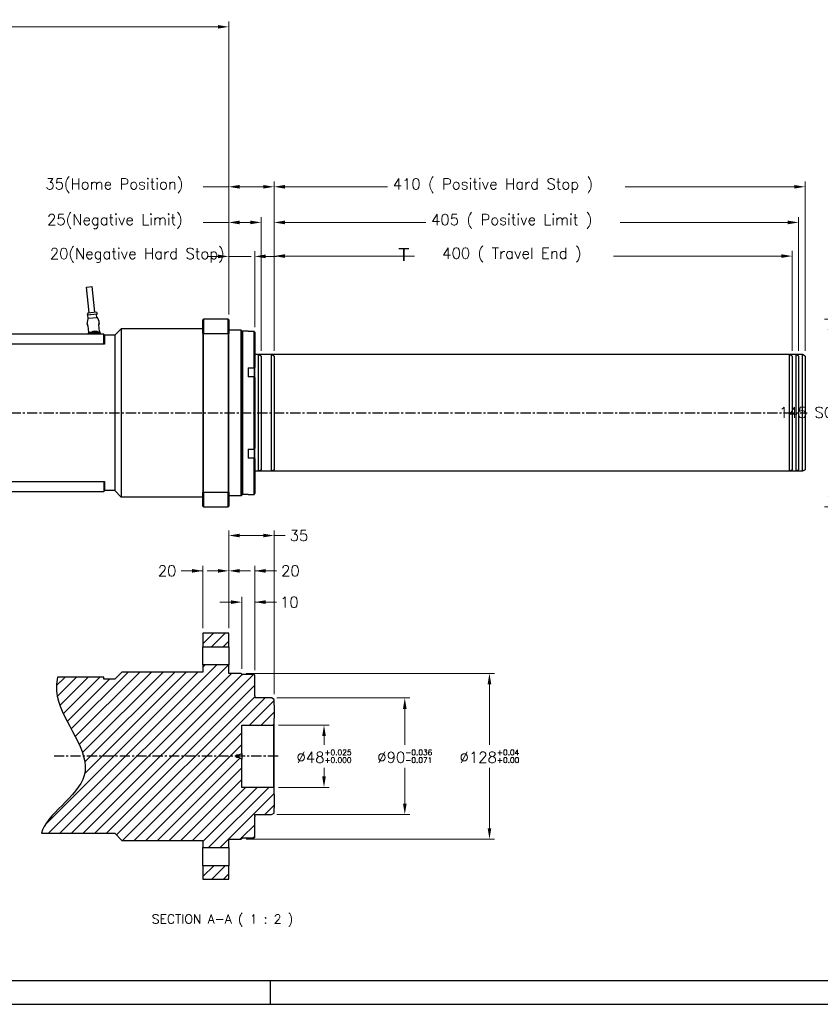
# Model space of a CAD drawing. Extents: x 0 to 1685, y -10 to 1188.
# Tile 2 of 19: x 648 to 1266, y 0 to 760. Entities that reach past the tile are written whole.
import ezdxf

# ---------------------------------------------------------------- set-up
doc = ezdxf.new("R2010")
doc.units = 0
doc.header["$LTSCALE"] = 25.4
doc.linetypes.add('CENTER', pattern=[2, 1.25, -0.25, 0.25, -0.25])
doc.layers.get('0').update_dxf_attribs({"linetype": 'CONTINUOUS'})
doc.layers.get('Defpoints').update_dxf_attribs({"linetype": 'CONTINUOUS'})
doc.layers.add('ATA-CENTER', color=133, linetype='CENTER')
doc.layers.add('ATA-HATCH', color=252, linetype='CONTINUOUS')
for name, color, linetype, lineweight in [('ATA-DIM', 252, 'CONTINUOUS', 25), ('ATA-SECTION', 3, 'CONTINUOUS', 35), ('ATA-TEXT', 7, 'CONTINUOUS', 25)]:
    doc.layers.add(name, color=color, linetype=linetype, lineweight=lineweight)
doc.styles.get("Standard").update_dxf_attribs({"font": 'simplex.shx'})
doc.styles.add('주 문자 (ISO)', font='arial.ttf')
doc.dimstyles.new('ata_A1', dxfattribs={"dimtxt": 4.2, "dimasz": 4.2, "dimexe": 2, "dimexo": 2, "dimgap": 2, "dimtad": 0, "dimtih": 1, "dimtoh": 1, "dimdec": 6, "dimdsep": 46, "dimtxsty": 'Standard', "dimcen": 0, "dimclrd": 252, "dimclre": 252, "dimclrt": 4, "dimadec": 6, "dimazin": 2, "dimtfac": 1, "dimtdec": 6, "dimtofl": 0, "dimtmove": 0, "dimatfit": 3, "dimfxl": 0, "dimtolj": 1, "dimtzin": 0, "dimlwd": 0, "dimlwe": 0, "dimarcsym": 0})

# ---------------------------------------------------------------- blocks, each defined once
blk = doc.blocks.new('*D15374')
at = {"layer": 'ATA-DIM', "color": 252, "lineweight": 0}
for p, q in [((789.09, 334.65), (772.29, 334.65)), ((780.69, 334.65), (772.29, 334.65)), ((789.09, 290.52), (789.09, 338.65)), ((809.09, 290.52), (809.09, 338.65)), ((817.49, 334.65), (825.89, 334.65))]:
    blk.add_line(p, q, dxfattribs=at)
at = {"layer": 'ATA-DIM', "color": 252}
for points in [[(780.69, 333.25), (780.69, 336.05), (789.09, 334.65)], [(817.49, 336.05), (817.49, 333.25), (809.09, 334.65)]]:
    blk.add_solid(points, dxfattribs=at)
at = {"layer": 'Defpoints', "color": 0}
for p in [(809.09, 334.65), (789.09, 286.52), (809.09, 286.52)]:
    blk.add_point(p, dxfattribs=at)
at = {"layer": 'ATA-DIM', "color": 4, "insert": (761.48, 334.65), "char_height": 8.4, "attachment_point": 5}
blk.add_mtext('20', dxfattribs=at)
blk = doc.blocks.new('*D15379')
at = {"layer": 'ATA-DIM', "color": 252, "lineweight": 0}
for p, q in [((800.69, 334.65), (792.29, 334.65)), ((809.09, 290.52), (809.09, 338.65)), ((829.09, 258.02), (829.09, 338.65)), ((829.09, 334.65), (845.89, 334.65)), ((837.49, 334.65), (845.89, 334.65))]:
    blk.add_line(p, q, dxfattribs=at)
at = {"layer": 'ATA-DIM', "color": 252}
for points in [[(800.69, 333.25), (800.69, 336.05), (809.09, 334.65)], [(837.49, 336.05), (837.49, 333.25), (829.09, 334.65)]]:
    blk.add_solid(points, dxfattribs=at)
at = {"layer": 'Defpoints', "color": 0}
for p in [(809.09, 334.65), (809.09, 286.52), (829.09, 254.02)]:
    blk.add_point(p, dxfattribs=at)
at = {"layer": 'ATA-DIM', "color": 4, "insert": (856.69, 334.65), "char_height": 8.4, "attachment_point": 5}
blk.add_mtext('20', dxfattribs=at)
blk = doc.blocks.new('*D15375')
at = {"layer": 'ATA-DIM', "color": 252, "lineweight": 0}
for p, q in [((819.09, 259.02), (819.09, 314.52)), ((829.09, 258.02), (829.09, 314.52)), ((810.69, 310.52), (802.29, 310.52)), ((829.09, 310.52), (845.89, 310.52)), ((837.49, 310.52), (845.89, 310.52))]:
    blk.add_line(p, q, dxfattribs=at)
at = {"layer": 'ATA-DIM', "color": 252}
for points in [[(810.69, 309.12), (810.69, 311.92), (819.09, 310.52)], [(837.49, 311.92), (837.49, 309.12), (829.09, 310.52)]]:
    blk.add_solid(points, dxfattribs=at)
at = {"layer": 'Defpoints', "color": 0}
for p in [(819.09, 310.52), (819.09, 255.02), (829.09, 254.02)]:
    blk.add_point(p, dxfattribs=at)
at = {"layer": 'ATA-DIM', "color": 4, "insert": (855.89, 310.52), "char_height": 8.4, "attachment_point": 5}
blk.add_mtext('10', dxfattribs=at)
blk = doc.blocks.new('*D15371')
at = {"layer": 'ATA-DIM', "color": 252, "lineweight": 0}
for p, q in [((809.09, 290.52), (809.09, 365.93)), ((844.09, 239.37), (844.09, 365.93)), ((835.69, 361.93), (817.49, 361.93)), ((844.09, 361.93), (852.49, 361.93))]:
    blk.add_line(p, q, dxfattribs=at)
at = {"layer": 'ATA-DIM', "color": 252}
for points in [[(817.49, 363.33), (817.49, 360.53), (809.09, 361.93)], [(835.69, 360.53), (835.69, 363.33), (844.09, 361.93)]]:
    blk.add_solid(points, dxfattribs=at)
at = {"layer": 'Defpoints', "color": 0}
for p in [(809.09, 361.93), (809.09, 286.52), (844.09, 235.37)]:
    blk.add_point(p, dxfattribs=at)
at = {"layer": 'ATA-DIM', "color": 4, "insert": (863.29, 361.93), "char_height": 8.4, "attachment_point": 5}
blk.add_mtext('35', dxfattribs=at)
blk = doc.blocks.new('*D15376')
at = {"layer": 'ATA-DIM', "color": 252, "lineweight": 0}
for p, q in [((844.09, 504.45), (844.09, 635.21)), ((852.49, 631.21), (931.61, 631.21)), ((1245.69, 631.21), (1115.09, 631.21)), ((1254.09, 504.45), (1254.09, 635.21))]:
    blk.add_line(p, q, dxfattribs=at)
at = {"layer": 'ATA-DIM', "color": 252}
for points in [[(852.49, 632.61), (852.49, 629.81), (844.09, 631.21)], [(1245.69, 629.81), (1245.69, 632.61), (1254.09, 631.21)]]:
    blk.add_solid(points, dxfattribs=at)
at = {"layer": 'Defpoints', "color": 0}
for p in [(1254.09, 631.21), (844.09, 500.45), (1254.09, 500.45)]:
    blk.add_point(p, dxfattribs=at)
at = {"layer": 'ATA-DIM', "color": 4, "insert": (935.61, 637.59), "char_height": 8.4, "attachment_point": 1}
blk.add_mtext('\\A1;410 ( Positive Hard Stop )', dxfattribs=at)
blk = doc.blocks.new('*D15378')
at = {"layer": 'ATA-DIM', "color": 252, "lineweight": 0}
for p, q in [((844.09, 504.45), (844.09, 581.72)), ((1244.09, 504.45), (1244.09, 581.72)), ((852.49, 577.72), (952.6, 577.72)), ((1235.69, 577.72), (1106.09, 577.72))]:
    blk.add_line(p, q, dxfattribs=at)
at = {"layer": 'ATA-DIM', "color": 252}
for points in [[(852.49, 579.12), (852.49, 576.32), (844.09, 577.72)], [(1235.69, 576.32), (1235.69, 579.12), (1244.09, 577.72)]]:
    blk.add_solid(points, dxfattribs=at)
at = {"layer": 'Defpoints', "color": 0}
for p in [(1244.09, 577.72), (844.09, 500.45), (1244.09, 500.45)]:
    blk.add_point(p, dxfattribs=at)
at = {"layer": 'ATA-DIM', "color": 4, "insert": (956.6, 584.1), "char_height": 8.4, "attachment_point": 1}
blk.add_mtext('\\A1;   400 ( Travel End )', dxfattribs=at)
blk = doc.blocks.new('*D15377')
at = {"layer": 'ATA-DIM', "color": 252, "lineweight": 0}
for p, q in [((844.09, 504.45), (844.09, 607.68)), ((852.49, 603.68), (961.27, 603.68)), ((1240.69, 603.68), (1111.4, 603.68)), ((1249.09, 504.45), (1249.09, 607.68))]:
    blk.add_line(p, q, dxfattribs=at)
at = {"layer": 'ATA-DIM', "color": 252}
for points in [[(852.49, 605.08), (852.49, 602.28), (844.09, 603.68)], [(1240.69, 602.28), (1240.69, 605.08), (1249.09, 603.68)]]:
    blk.add_solid(points, dxfattribs=at)
at = {"layer": 'Defpoints', "color": 0}
for p in [(1249.09, 603.68), (844.09, 500.45), (1249.09, 500.45)]:
    blk.add_point(p, dxfattribs=at)
at = {"layer": 'ATA-DIM', "color": 4, "insert": (965.27, 610.06), "char_height": 8.4, "attachment_point": 1}
blk.add_mtext('\\A1;405 ( Positive Limit )', dxfattribs=at)
blk = doc.blocks.new('*D15380')
at = {"layer": 'ATA-DIM', "color": 252, "lineweight": 0}
for p, q in [((53.09, 683.11), (53.09, 758.71)), ((61.49, 754.71), (390.17, 754.71)), ((800.69, 754.71), (472.01, 754.71)), ((809.09, 532.61), (809.09, 758.71))]:
    blk.add_line(p, q, dxfattribs=at)
at = {"layer": 'ATA-DIM', "color": 252}
for points in [[(61.49, 756.11), (61.49, 753.31), (53.09, 754.71)], [(800.69, 753.31), (800.69, 756.11), (809.09, 754.71)]]:
    blk.add_solid(points, dxfattribs=at)
at = {"layer": 'Defpoints', "color": 0}
for p in [(809.09, 754.71), (53.09, 679.11), (809.09, 528.61)]:
    blk.add_point(p, dxfattribs=at)
at = {"layer": 'ATA-DIM', "color": 4, "insert": (431.09, 754.71), "char_height": 8.4, "attachment_point": 5}
blk.add_mtext('\\A1;756(T+356)', dxfattribs=at)
blk = doc.blocks.new('*D15367')
at = {"layer": 'ATA-DIM', "color": 252, "lineweight": 0}
for p, q in [((809.09, 532.61), (809.09, 581.45)), ((829.09, 522.94), (829.09, 581.45)), ((800.69, 577.45), (792.29, 577.45)), ((809.09, 577.45), (826.26, 577.45)), ((837.49, 577.45), (845.89, 577.45))]:
    blk.add_line(p, q, dxfattribs=at)
at = {"layer": 'ATA-DIM', "color": 252}
for points in [[(800.69, 576.05), (800.69, 578.85), (809.09, 577.45)], [(837.49, 578.85), (837.49, 576.05), (829.09, 577.45)]]:
    blk.add_solid(points, dxfattribs=at)
at = {"layer": 'Defpoints', "color": 0}
for p in [(829.09, 577.45), (809.09, 528.61), (829.09, 518.94)]:
    blk.add_point(p, dxfattribs=at)
at = {"layer": 'ATA-DIM', "color": 4, "insert": (670.9, 583.84), "char_height": 8.4, "attachment_point": 1}
blk.add_mtext('\\A1;20(Negative Hard Stop)', dxfattribs=at)
blk = doc.blocks.new('*D15366')
at = {"layer": 'ATA-DIM', "color": 252, "lineweight": 0}
for p, q in [((809.09, 603.68), (789.22, 603.68)), ((809.09, 532.61), (809.09, 607.68)), ((817.49, 603.68), (825.69, 603.68)), ((834.09, 504.45), (834.09, 607.68))]:
    blk.add_line(p, q, dxfattribs=at)
at = {"layer": 'ATA-DIM', "color": 252}
for points in [[(817.49, 605.08), (817.49, 602.28), (809.09, 603.68)], [(825.69, 602.28), (825.69, 605.08), (834.09, 603.68)]]:
    blk.add_solid(points, dxfattribs=at)
at = {"layer": 'Defpoints', "color": 0}
for p in [(834.09, 603.68), (809.09, 528.61), (834.09, 500.45)]:
    blk.add_point(p, dxfattribs=at)
at = {"layer": 'ATA-DIM', "color": 4, "insert": (668.8, 610.06), "char_height": 8.4, "attachment_point": 1}
blk.add_mtext('\\A1;25(Negative Limit)', dxfattribs=at)
blk = doc.blocks.new('*D15365')
at = {"layer": 'ATA-DIM', "color": 252, "lineweight": 0}
for p, q in [((809.09, 631.21), (789.22, 631.21)), ((809.09, 532.61), (809.09, 635.21)), ((817.49, 631.21), (835.69, 631.21)), ((844.09, 504.45), (844.09, 635.21))]:
    blk.add_line(p, q, dxfattribs=at)
at = {"layer": 'ATA-DIM', "color": 252}
for points in [[(817.49, 632.61), (817.49, 629.81), (809.09, 631.21)], [(835.69, 629.81), (835.69, 632.61), (844.09, 631.21)]]:
    blk.add_solid(points, dxfattribs=at)
at = {"layer": 'Defpoints', "color": 0}
for p in [(844.09, 631.21), (809.09, 528.61), (844.09, 500.45)]:
    blk.add_point(p, dxfattribs=at)
at = {"layer": 'ATA-DIM', "color": 4, "insert": (667.45, 637.59), "char_height": 8.4, "attachment_point": 1}
blk.add_mtext('\\A1;35(Home Position)', dxfattribs=at)
blk = doc.blocks.new('*D15370')
at = {"layer": 'ATA-DIM', "color": 252, "lineweight": 0}
for p, q in [((822.59, 255.52), (1014.35, 255.52)), ((1010.35, 247.12), (1010.35, 200.42)), ((1010.35, 135.92), (1010.35, 182.62)), ((822.59, 127.52), (1014.35, 127.52))]:
    blk.add_line(p, q, dxfattribs=at)
at = {"layer": 'ATA-DIM', "color": 252}
for points in [[(1011.75, 247.12), (1008.95, 247.12), (1010.35, 255.52)], [(1008.95, 135.92), (1011.75, 135.92), (1010.35, 127.52)]]:
    blk.add_solid(points, dxfattribs=at)
at = {"layer": 'Defpoints', "color": 0}
for p in [(818.59, 255.52), (818.59, 127.52), (1010.35, 127.52)]:
    blk.add_point(p, dxfattribs=at)
at = {"layer": 'ATA-DIM', "color": 4, "insert": (1010.35, 191.52), "char_height": 8.4, "attachment_point": 5}
blk.add_mtext('%%C128{\\H0.5x;\\S+0.04^ +0.00;}', dxfattribs=at)
blk = doc.blocks.new('*D15369')
at = {"layer": 'ATA-DIM', "color": 252, "lineweight": 0}
for p, q in [((846.09, 236.52), (948.98, 236.52)), ((944.98, 228.12), (944.98, 200.42)), ((944.98, 154.92), (944.98, 182.62)), ((846.09, 146.52), (948.98, 146.52))]:
    blk.add_line(p, q, dxfattribs=at)
at = {"layer": 'ATA-DIM', "color": 252}
for points in [[(946.38, 228.12), (943.58, 228.12), (944.98, 236.52)], [(943.58, 154.92), (946.38, 154.92), (944.98, 146.52)]]:
    blk.add_solid(points, dxfattribs=at)
at = {"layer": 'Defpoints', "color": 0}
for p in [(842.09, 236.52), (842.09, 146.52), (944.98, 146.52)]:
    blk.add_point(p, dxfattribs=at)
at = {"layer": 'ATA-DIM', "color": 4, "insert": (944.98, 191.52), "char_height": 8.4, "attachment_point": 5}
blk.add_mtext('%%C90{\\H0.5x;\\S-0.036^ -0.071;}', dxfattribs=at)
blk = doc.blocks.new('*D15368')
at = {"layer": 'ATA-DIM', "color": 252, "lineweight": 0}
for p, q in [((847.59, 215.52), (886.61, 215.52)), ((882.61, 207.12), (882.61, 200.42)), ((882.61, 175.92), (882.61, 182.62)), ((847.59, 167.52), (886.61, 167.52))]:
    blk.add_line(p, q, dxfattribs=at)
at = {"layer": 'ATA-DIM', "color": 252}
for points in [[(884.01, 207.12), (881.21, 207.12), (882.61, 215.52)], [(881.21, 175.92), (884.01, 175.92), (882.61, 167.52)]]:
    blk.add_solid(points, dxfattribs=at)
at = {"layer": 'Defpoints', "color": 0}
for p in [(843.59, 215.52), (843.59, 167.52), (882.61, 167.52)]:
    blk.add_point(p, dxfattribs=at)
at = {"layer": 'ATA-DIM', "color": 4, "insert": (882.61, 191.52), "char_height": 8.4, "attachment_point": 5}
blk.add_mtext('%%C48{\\H0.5x;\\S+0.025^ +0.000;}', dxfattribs=at)
blk = doc.blocks.new('*D15364')
at = {"layer": 'ATA-DIM', "color": 252, "lineweight": 0}
for p, q in [((1350.09, 529.11), (1268.96, 529.11)), ((1272.96, 520.71), (1272.96, 465.18)), ((1272.96, 392.51), (1272.96, 448.03)), ((1350.09, 384.11), (1268.96, 384.11))]:
    blk.add_line(p, q, dxfattribs=at)
at = {"layer": 'ATA-DIM', "color": 252}
for points in [[(1274.36, 520.71), (1271.56, 520.71), (1272.96, 529.11)], [(1271.56, 392.51), (1274.36, 392.51), (1272.96, 384.11)]]:
    blk.add_solid(points, dxfattribs=at)
at = {"layer": 'Defpoints', "color": 0}
for p in [(1354.09, 529.11), (1272.96, 384.11), (1354.09, 384.11)]:
    blk.add_point(p, dxfattribs=at)
at = {"layer": 'ATA-DIM', "color": 4, "insert": (1233.99, 461.18), "char_height": 8.4, "attachment_point": 1}
blk.add_mtext('\\A1;145 SQUARE', dxfattribs=at)
blk = doc.blocks.new('ata-Border-A1-002')
blk.add_line((834, 9), (7, 9))
at = {"color": 253, "ltscale": 0.5}
for p, q in [((420.5, 9), (420.5, 0)), ((0, 0), (841, 0))]:
    blk.add_line(p, q, dxfattribs=at)

msp = doc.modelspace()

# ---------------------------------------------------------------- hatches: boundary and pattern name
at = {"layer": 'ATA-HATCH'}
h = msp.add_hatch(dxfattribs=at)
h.set_pattern_fill('ANSI31', color=256, scale=2)
h.set_pattern_definition([(45, (-1567.588, -3596.052), (-4.490128, 4.490128), [])])
edge = h.paths.add_edge_path()
edge.add_spline(control_points=[(676.9038312, 252.6451838), (675.8713354, 247.8511528), (674.989992, 222.9700324), (722.1342571, 176.8073201), (667.5567405, 146.2600099), (664.4881737, 132.0202838)], knot_values=[27.8880420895, 27.8880420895, 27.8880420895, 27.8880420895, 35.7755741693, 68.202521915, 95.9084680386, 95.9084680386, 95.9084680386, 95.9084680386], degree=3, periodic=0)
edge.add_line((664.4881737, 132.0202838), (721.0876432, 132.0202838))
edge.add_line((721.0876432, 132.0202838), (726.5876432, 126.5202838))
edge.add_line((726.5876432, 126.5202838), (789.0876432, 126.5202838))
edge.add_line((789.0876432, 126.5202838), (789.0876432, 121.0202838))
edge.add_line((789.0876432, 121.0202838), (809.0876432, 121.0202838))
edge.add_line((809.0876432, 121.0202838), (809.0876432, 127.5202838))
edge.add_line((809.0876432, 127.5202838), (818.5876432, 127.5202838))
edge.add_line((818.5876432, 127.5202838), (819.0876432, 128.0202838))
edge.add_line((819.0876432, 128.0202838), (819.0876432, 129.0202838))
edge.add_line((819.0876432, 129.0202838), (819.5876432, 128.5202838))
edge.add_line((819.5876432, 128.5202838), (828.5876432, 128.5202838))
edge.add_line((828.5876432, 128.5202838), (829.0876432, 129.0202838))
edge.add_line((829.0876432, 129.0202838), (829.0876432, 144.7702838))
edge.add_line((829.0876432, 144.7702838), (829.0876432, 145.5199048))
edge.add_line((829.0876432, 145.5199048), (829.0876432, 146.3202838))
edge.add_line((829.0876432, 146.3202838), (829.0876432, 146.5202838))
edge.add_line((829.0876432, 146.5202838), (842.0876432, 146.5202838))
edge.add_line((842.0876432, 146.5202838), (844.0876432, 147.6749843))
edge.add_line((844.0876432, 147.6749843), (844.0876432, 151.9672838))
edge.add_line((844.0876432, 151.9672838), (844.0876432, 162.0732838))
edge.add_line((844.0876432, 162.0732838), (844.0876432, 167.0202838))
edge.add_line((844.0876432, 167.0202838), (843.5876432, 167.5202838))
edge.add_line((843.5876432, 167.5202838), (819.0876432, 167.5202838))
edge.add_line((819.0876432, 167.5202838), (819.0876432, 189.2702838))
edge.add_line((819.0876432, 189.2702838), (816.9225797, 190.5202838))
edge.add_line((816.9225797, 190.5202838), (815.0876432, 190.5202838))
edge.add_line((815.0876432, 190.5202838), (814.4867826, 191.5202838))
edge.add_line((814.4867826, 191.5202838), (815.0876432, 192.5202838))
edge.add_line((815.0876432, 192.5202838), (816.9225797, 192.5202838))
edge.add_line((816.9225797, 192.5202838), (819.0876432, 193.7702838))
edge.add_line((819.0876432, 193.7702838), (819.0876432, 215.5202838))
edge.add_line((819.0876432, 215.5202838), (843.5876432, 215.5202838))
edge.add_line((843.5876432, 215.5202838), (844.0876432, 216.0202838))
edge.add_line((844.0876432, 216.0202838), (844.0876432, 220.9672838))
edge.add_line((844.0876432, 220.9672838), (844.0876432, 231.0732838))
edge.add_line((844.0876432, 231.0732838), (844.0876432, 235.3655832))
edge.add_line((844.0876432, 235.3655832), (842.0876432, 236.5202838))
edge.add_line((842.0876432, 236.5202838), (829.0876432, 236.5202838))
edge.add_line((829.0876432, 236.5202838), (829.0876432, 236.7202838))
edge.add_line((829.0876432, 236.7202838), (829.0876432, 237.5206628))
edge.add_line((829.0876432, 237.5206628), (829.0876432, 238.2702838))
edge.add_line((829.0876432, 238.2702838), (829.0876432, 254.0202838))
edge.add_line((829.0876432, 254.0202838), (828.5876432, 254.5202838))
edge.add_line((828.5876432, 254.5202838), (819.5876432, 254.5202838))
edge.add_line((819.5876432, 254.5202838), (819.0876432, 254.0202838))
edge.add_line((819.0876432, 254.0202838), (819.0876432, 255.0202838))
edge.add_line((819.0876432, 255.0202838), (818.5876432, 255.5202838))
edge.add_line((818.5876432, 255.5202838), (809.0876432, 255.5202838))
edge.add_line((809.0876432, 255.5202838), (809.0876432, 262.0202838))
edge.add_line((809.0876432, 262.0202838), (789.0876432, 262.0202838))
edge.add_line((789.0876432, 262.0202838), (789.0876432, 256.5202838))
edge.add_line((789.0876432, 256.5202838), (726.5876432, 256.5202838))
edge.add_line((726.5876432, 256.5202838), (721.0876432, 251.0202838))
edge.add_line((721.0876432, 251.0202838), (712.6076746, 251.0202838))
edge.add_line((712.6076746, 251.0202838), (712.6076746, 252.6451838))
edge.add_line((712.6076746, 252.6451838), (676.9038312, 252.6451838))
h.paths.add_polyline_path([(809.0876432, 276.0202838), (809.0876432, 286.5202838), (789.0876432, 286.5202838), (789.0876432, 276.0202838)])
h.paths.add_polyline_path([(789.0876432, 107.0202838), (789.0876432, 96.5202838), (809.0876432, 96.5202838), (809.0876432, 107.0202838)])

# ---------------------------------------------------------------- linework, layer by layer
for p, q in [((699.1562139, 553.6934028), (703.6307746, 554.1712172)), ((701.2798337, 533.8064664), (699.1562139, 553.6934028)), ((705.7543943, 534.2842808), (703.6307746, 554.1712172)), ((700.1860522, 533.6896673), (699.8481502, 532.1450566)), ((707.5046207, 532.9626502), (699.8481502, 532.1450566)), ((706.8481758, 534.4010799), (700.1860522, 533.6896673)), ((700.6213942, 529.6128453), (700.3453236, 532.1981471)), ((706.8481758, 534.4010799), (707.5046207, 532.9626502)), ((707.2835179, 530.3242579), (707.0074473, 532.9095597)), ((699.6765423, 525.2760091), (699.6412493, 525.606516)), ((700.2643146, 529.2351492), (699.6906193, 526.5524168)), ((707.508728, 530.1471699), (700.4386565, 529.3921947)), ((707.7123006, 530.0304798), (708.8395495, 527.5293822)), ((709.3358028, 519.5814405), (708.7921145, 524.6728859)), ((709.1228371, 526.2847285), (709.087544, 526.6152354)), ((789.0876432, 528.6056106), (789.5876432, 529.1056106)), ((789.0876432, 517.8122279), (789.0876432, 528.6056106)), ((808.5876432, 529.1056106), (789.5876432, 529.1056106)), ((789.5876432, 529.1056106), (789.5876432, 517.9957564)), ((808.5876432, 517.9957564), (808.5876432, 529.1056106)), ((809.0876432, 528.6056106), (808.5876432, 529.1056106)), ((809.0876432, 528.6056106), (809.0876432, 517.8122279)), ((242.5876432, 517.6056106), (712.5876432, 517.6056106)), ((700.3401665, 523.7703476), (700.8838548, 518.6789021)), ((701.5876432, 518.6056106), (701.5876432, 518.2056106)), ((701.6876432, 518.2056106), (701.5876432, 518.2056106)), ((701.5876432, 518.2056106), (701.5876432, 517.6056106)), ((702.2876432, 518.7056106), (701.6876432, 518.7056106)), ((701.6876432, 518.2056106), (701.7876432, 518.2056106)), ((701.7776432, 517.8439047), (701.7876432, 517.8439047)), ((701.7776432, 517.790501), (701.7776432, 517.8439047)), ((701.7776432, 517.790501), (701.7876432, 517.790501)), ((701.7776432, 517.7253669), (701.7776432, 517.790501)), ((701.7776432, 517.7253669), (701.7876432, 517.7253669)), ((701.7776432, 517.7056106), (701.7776432, 517.7253669)), ((701.7776432, 517.7056106), (701.7776432, 517.6056106)), ((701.7876432, 517.7056106), (701.7776432, 517.7056106)), ((701.7876432, 517.6056106), (701.7876432, 518.2056106)), ((701.7976432, 517.6056106), (701.7976432, 518.1956106)), ((708.8876432, 518.7056106), (702.2876432, 518.7056106)), ((702.2976432, 518.6956106), (708.8776432, 518.6956106)), ((709.4876432, 518.7056106), (708.8876432, 518.7056106)), ((709.3776432, 518.1956106), (709.3776432, 517.6056106)), ((709.3876432, 518.2056106), (709.3876432, 517.6056106)), ((709.4876432, 518.2056106), (709.3876432, 518.2056106)), ((709.4876432, 518.2056106), (709.5876432, 518.2056106)), ((709.5876432, 518.2056106), (709.5876432, 518.6056106)), ((709.5876432, 517.6056106), (709.5876432, 518.2056106)), ((710.0496337, 517.6056106), (709.9992127, 518.0777859)), ((712.5876432, 509.6056106), (712.5876432, 517.6056106)), ((721.0876432, 516.6056106), (726.0876432, 521.6056106)), ((726.0876432, 521.6056106), (726.0876432, 391.6056106)), ((789.0876432, 521.6056106), (726.0876432, 521.6056106)), ((789.0876432, 517.8122279), (789.0876432, 395.3989933)), ((789.5876432, 395.2154648), (789.5876432, 517.9957564)), ((789.5876432, 517.9957564), (808.5876432, 517.9957564)), ((808.5876432, 517.9957564), (808.5876432, 395.2154648)), ((818.5876432, 520.6056106), (809.0876432, 520.6056106)), ((809.0876432, 395.3989933), (809.0876432, 517.8122279)), ((818.5876432, 392.6056106), (818.5876432, 520.6056106)), ((819.0876432, 520.1056106), (818.5876432, 520.6056106)), ((819.0876432, 520.1056106), (819.0876432, 393.1056106)), ((819.0876432, 519.1056106), (819.5876432, 519.6056106)), ((819.5876432, 519.6056106), (819.5876432, 393.6056106)), ((824.0876432, 519.6056106), (819.5876432, 519.6056106)), ((824.0876432, 519.6056106), (824.0876432, 519.4784983)), ((828.5876432, 519.4784983), (824.0876432, 519.4784983)), ((828.5876432, 491.5061561), (828.5876432, 519.4784983)), ((829.0876432, 518.9434001), (829.0876432, 491.6716197)), ((712.5876432, 509.6056106), (242.5876432, 509.6056106)), ((712.5876432, 516.1056106), (713.0876432, 516.6056106)), ((713.0876432, 509.6056106), (712.5876432, 509.6056106)), ((713.0876432, 516.6056106), (713.0876432, 509.6056106)), ((721.0876432, 516.6056106), (713.0876432, 516.6056106)), ((721.0876432, 516.6056106), (721.0876432, 396.6056106)), ((842.0876432, 501.6056106), (829.0876432, 501.6056106)), ((842.0876432, 411.6056106), (842.0876432, 501.6056106)), ((844.0876432, 500.4509101), (842.0876432, 501.6056106)), ((844.0876432, 500.4509101), (844.0876432, 412.7603112)), ((824.0876432, 491.5061561), (828.5876432, 491.5061561)), ((824.0876432, 491.5061561), (824.0876432, 484.5779528)), ((828.5876432, 491.5061561), (828.5876432, 489.3197122)), ((828.5876432, 489.3197122), (828.5876432, 484.5779528)), ((829.0876432, 489.7527249), (829.0876432, 491.6716197)), ((829.0876432, 483.8773911), (829.0876432, 489.7527249)), ((828.5876432, 484.5779528), (824.0876432, 484.5779528)), ((828.5876432, 428.6332684), (828.5876432, 484.5779528)), ((829.0876432, 483.8773911), (829.0876432, 429.3338302)), ((824.0876432, 428.6332684), (828.5876432, 428.6332684)), ((824.0876432, 428.6332684), (824.0876432, 421.7050652)), ((828.5876432, 428.6332684), (828.5876432, 423.891509)), ((829.0876432, 423.4584963), (829.0876432, 429.3338302)), ((828.5876432, 421.7050652), (824.0876432, 421.7050652)), ((828.5876432, 423.891509), (828.5876432, 421.7050652)), ((828.5876432, 393.732723), (828.5876432, 421.7050652)), ((829.0876432, 421.5396015), (829.0876432, 423.4584963)), ((829.0876432, 421.5396015), (829.0876432, 394.2678211)), ((842.0876432, 411.6056106), (829.0876432, 411.6056106)), ((844.0876432, 412.7603112), (842.0876432, 411.6056106)), ((242.5876432, 403.6056106), (712.5876432, 403.6056106)), ((712.5876432, 403.6056106), (712.5876432, 395.6056106)), ((712.5876432, 403.6056106), (713.0876432, 403.6056106)), ((713.0876432, 403.6056106), (713.0876432, 396.6056106)), ((712.5876432, 395.6056106), (242.5876432, 395.6056106)), ((712.5876432, 397.1056106), (713.0876432, 396.6056106)), ((721.0876432, 396.6056106), (713.0876432, 396.6056106)), ((721.0876432, 396.6056106), (726.0876432, 391.6056106)), ((789.0876432, 384.6056106), (789.0876432, 395.3989933)), ((809.0876432, 395.3989933), (809.0876432, 384.6056106)), ((789.0876432, 391.6056106), (726.0876432, 391.6056106)), ((808.5876432, 395.2154648), (789.5876432, 395.2154648)), ((789.5876432, 395.2154648), (789.5876432, 384.1056106)), ((808.5876432, 384.1056106), (808.5876432, 395.2154648)), ((818.5876432, 392.6056106), (809.0876432, 392.6056106)), ((819.0876432, 393.1056106), (818.5876432, 392.6056106)), ((819.0876432, 394.1056106), (819.5876432, 393.6056106)), ((824.0876432, 393.6056106), (819.5876432, 393.6056106)), ((824.0876432, 393.732723), (828.5876432, 393.732723)), ((824.0876432, 393.732723), (824.0876432, 393.6056106)), ((789.0876432, 384.6056106), (789.5876432, 384.1056106)), ((789.5876432, 384.1056106), (808.5876432, 384.1056106)), ((808.5876432, 384.1056106), (809.0876432, 384.6056106)), ((789.0876432, 286.5202838), (789.0876432, 276.0202838)), ((809.0876432, 286.5202838), (789.0876432, 286.5202838)), ((809.0876432, 276.0202838), (809.0876432, 286.5202838)), ((789.0876432, 262.0202838), (789.0876432, 276.0202838)), ((789.0876432, 276.0202838), (809.0876432, 276.0202838)), ((809.0876432, 276.0202838), (809.0876432, 262.0202838)), ((789.0876432, 262.0202838), (789.0876432, 256.5202838)), ((809.0876432, 262.0202838), (789.0876432, 262.0202838)), ((809.0876432, 255.5202838), (809.0876432, 262.0202838)), ((712.6076746, 252.6451838), (676.9038312, 252.6451838)), ((712.6076746, 251.0202838), (712.6076746, 252.6451838)), ((721.0876432, 251.0202838), (712.6076746, 251.0202838)), ((726.5876432, 256.5202838), (721.0876432, 251.0202838)), ((789.0876432, 256.5202838), (726.5876432, 256.5202838)), ((818.5876432, 255.5202838), (809.0876432, 255.5202838)), ((819.0876432, 255.0202838), (818.5876432, 255.5202838)), ((819.0876432, 254.0202838), (819.0876432, 255.0202838)), ((819.5876432, 254.5202838), (819.0876432, 254.0202838)), ((828.5876432, 254.5202838), (819.5876432, 254.5202838)), ((829.0876432, 254.0202838), (828.5876432, 254.5202838)), ((829.0876432, 238.2702838), (829.0876432, 254.0202838)), ((829.0876432, 238.2702838), (829.0876432, 237.5206628)), ((829.0876432, 236.7202838), (829.0876432, 237.5206628)), ((829.0876432, 236.5202838), (829.0876432, 236.7202838)), ((842.0876432, 236.5202838), (829.0876432, 236.5202838)), ((844.0876432, 235.3655832), (842.0876432, 236.5202838)), ((844.0876432, 231.0732838), (844.0876432, 235.3655832)), ((844.0876432, 231.0732838), (844.0876432, 220.9672838)), ((844.0876432, 216.0202838), (844.0876432, 220.9672838)), ((819.0876432, 215.5202838), (843.5876432, 215.5202838)), ((819.0876432, 193.7702838), (819.0876432, 215.5202838)), ((843.5876432, 215.5202838), (844.0876432, 216.0202838)), ((843.5876432, 215.5202838), (843.5876432, 167.5202838)), ((844.0876432, 167.0202838), (844.0876432, 216.0202838)), ((814.4867826, 191.5202838), (815.0876432, 192.5202838)), ((815.0876432, 190.5202838), (814.4867826, 191.5202838)), ((815.0876432, 190.5202838), (815.0876432, 192.5202838)), ((815.0876432, 192.5202838), (816.9225797, 192.5202838)), ((816.9225797, 190.5202838), (815.0876432, 190.5202838)), ((816.9225797, 192.5202838), (819.0876432, 193.7702838)), ((816.9225797, 190.5202838), (816.9225797, 192.5202838)), ((819.0876432, 189.2702838), (816.9225797, 190.5202838)), ((819.0876432, 193.7702838), (819.0876432, 189.2702838)), ((819.0876432, 167.5202838), (819.0876432, 189.2702838)), ((843.5876432, 167.5202838), (819.0876432, 167.5202838)), ((844.0876432, 167.0202838), (843.5876432, 167.5202838)), ((844.0876432, 162.0732838), (844.0876432, 167.0202838)), ((844.0876432, 162.0732838), (844.0876432, 151.9672838)), ((829.0876432, 146.3202838), (829.0876432, 146.5202838)), ((829.0876432, 146.5202838), (842.0876432, 146.5202838)), ((829.0876432, 145.5199048), (829.0876432, 146.3202838)), ((829.0876432, 145.5199048), (829.0876432, 144.7702838)), ((829.0876432, 129.0202838), (829.0876432, 144.7702838)), ((842.0876432, 146.5202838), (844.0876432, 147.6749843)), ((844.0876432, 147.6749843), (844.0876432, 151.9672838)), ((664.4881737, 132.0202838), (721.0876432, 132.0202838)), ((721.0876432, 132.0202838), (726.5876432, 126.5202838)), ((726.5876432, 126.5202838), (789.0876432, 126.5202838)), ((789.0876432, 126.5202838), (789.0876432, 121.0202838)), ((809.0876432, 127.5202838), (818.5876432, 127.5202838)), ((809.0876432, 121.0202838), (809.0876432, 127.5202838)), ((818.5876432, 127.5202838), (819.0876432, 128.0202838)), ((819.0876432, 129.0202838), (819.5876432, 128.5202838)), ((819.0876432, 128.0202838), (819.0876432, 129.0202838)), ((819.5876432, 128.5202838), (828.5876432, 128.5202838)), ((828.5876432, 128.5202838), (829.0876432, 129.0202838)), ((789.0876432, 107.0202838), (789.0876432, 121.0202838)), ((789.0876432, 121.0202838), (809.0876432, 121.0202838)), ((809.0876432, 121.0202838), (809.0876432, 107.0202838)), ((789.0876432, 107.0202838), (789.0876432, 96.5202838)), ((809.0876432, 107.0202838), (789.0876432, 107.0202838)), ((809.0876432, 96.5202838), (809.0876432, 107.0202838)), ((789.0876432, 96.5202838), (809.0876432, 96.5202838))]:
    msp.add_line(p, q)
at = {"color": 251}
for p, q in [((1252.0876432, 501.6056106), (829.0876432, 501.6056106)), ((832.0876432, 411.6056106), (832.0876432, 501.6056106)), ((834.0876432, 500.4509101), (832.0876432, 501.6056106)), ((834.0876432, 500.4509101), (834.0876432, 412.7603112)), ((1242.0876432, 411.6056106), (1242.0876432, 501.6056106)), ((1244.0876432, 500.4509101), (1242.0876432, 501.6056106)), ((1244.0876432, 500.4509101), (1244.0876432, 412.7603112)), ((1247.0876432, 411.6056106), (1247.0876432, 501.6056106)), ((1249.0876432, 500.4509101), (1247.0876432, 501.6056106)), ((1249.0876432, 500.4509101), (1249.0876432, 412.7603112)), ((1252.0876432, 411.6056106), (1252.0876432, 501.6056106)), ((1254.0876432, 500.4509101), (1252.0876432, 501.6056106)), ((1254.0876432, 500.4509101), (1254.0876432, 412.7603112)), ((1252.0876432, 411.6056106), (829.0876432, 411.6056106)), ((834.0876432, 412.7603112), (832.0876432, 411.6056106)), ((1244.0876432, 412.7603112), (1242.0876432, 411.6056106)), ((1249.0876432, 412.7603112), (1247.0876432, 411.6056106)), ((1254.0876432, 412.7603112), (1252.0876432, 411.6056106))]:
    msp.add_line(p, q, dxfattribs=at)
for centre, radius, start, end in [((702.6242897, 525.925059), 3, 167.9292559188, 186.0952124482), ((700.4598927, 529.1933253), 0.2, 96.0952124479, 167.9292559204), ((700.4225248, 529.5916091), 0.2, 276.0952124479, 6.0952124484), ((707.4823873, 530.3454941), 0.2, 186.0952124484, 276.0952124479), ((707.5299642, 529.9483005), 0.2, 24.2611689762, 96.0952124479), ((706.1045036, 526.2966924), 3, 6.0952124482, 24.2611689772), ((705.5876432, 514.6556106), 5, 143.1301023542, 143.8429917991), ((701.6876432, 518.6056106), 0.1, 90, 180), ((702.2876432, 518.2056106), 0.5, 90, 180), ((702.2976432, 518.1956106), 0.5, 90, 180), ((705.5876432, 514.6556106), 5, 54.0959314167, 125.9040685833), ((705.5876432, 514.6556106), 4.7, 59.5082382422, 120.4917617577), ((705.5876432, 514.6556106), 4.1, 81.0427839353, 98.9572160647), ((708.8776432, 518.1956106), 0.5, 0, 90), ((708.8876432, 518.2056106), 0.5, 0, 90), ((709.4876432, 518.6056106), 0.1, 0, 90), ((705.5876432, 514.6556106), 5, 36.157008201, 36.8698976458)]:
    msp.add_arc(centre, radius, start, end)
for points in [[(699.675696, 525.2759196), (699.6756803, 525.2758733), (699.6756764, 525.2758141), (699.6756842, 525.2757418)], [(699.9570498, 524.8539868), (700.0044446, 524.7807433), (700.0562862, 524.6931745), (700.1064879, 524.5890664)], [(700.1492228, 524.493724), (700.1251675, 524.5492176), (700.1007217, 524.6011132), (700.0765616, 524.6489031)], [(700.1492228, 524.493724), (700.125057, 524.5494725), (700.1007621, 524.6010242), (700.0766994, 524.6486372)], [(708.8132134, 525.3518325), (708.7857068, 525.1837782), (708.7719267, 524.9901396), (708.7824578, 524.7939147)], [(708.9627082, 525.8858362), (709.0131056, 526.009194), (709.0591177, 526.0878115), (709.0820375, 526.1297623)], [(709.1236833, 526.2848197), (709.1237084, 526.2847777), (709.1237247, 526.2847207), (709.1237324, 526.2846484)], [(700.3240488, 523.8906864), (700.3304446, 523.8508382), (700.3358611, 523.8106668), (700.3401665, 523.7703476)], [(709.3517086, 519.462066), (709.3454169, 519.501587), (709.3400748, 519.541434), (709.3358028, 519.5814405)], [(709.7330027, 518.4769704), (709.6702781, 518.5717688), (709.5980083, 518.6923047), (709.5320325, 518.8431392)], [(709.9988303, 518.0777451), (709.9988488, 518.0777931), (709.9988479, 518.0778644), (709.9988273, 518.0779588)], [(789.0876432, 517.8122279), (789.2542937, 517.8734898), (789.4209612, 517.9346661), (789.5876432, 517.9957564)], [(808.5876432, 517.9957564), (808.7543252, 517.9346661), (808.9209927, 517.8734898), (809.0876432, 517.8122279)], [(828.5876432, 519.4784983), (828.754567, 519.3006172), (828.9212382, 519.1222505), (829.0876432, 518.9434001)], [(828.5876432, 491.5061561), (828.754567, 491.5617758), (828.9212382, 491.6169339), (829.0876432, 491.6716197)], [(829.0876432, 483.8773911), (828.9212382, 484.1109273), (828.754567, 484.3444521), (828.5876432, 484.5779528)], [(828.5876432, 428.6332684), (828.754567, 428.8667692), (828.9212382, 429.100294), (829.0876432, 429.3338302)], [(829.0876432, 421.5396015), (828.9212382, 421.5942874), (828.754567, 421.6494455), (828.5876432, 421.7050652)], [(789.0876432, 395.3989933), (789.2542937, 395.3377314), (789.4209612, 395.2765552), (789.5876432, 395.2154648)], [(809.0876432, 395.3989933), (808.9209927, 395.3377314), (808.7543252, 395.2765552), (808.5876432, 395.2154648)], [(828.5876432, 393.732723), (828.754567, 393.910604), (828.9212382, 394.0889707), (829.0876432, 394.2678211)]]:
    msp.add_open_spline(points, degree=3)
for points, knots in [([(699.7491448, 525.1331525), (699.7390085, 525.1448789), (699.730342, 525.155229), (699.718316, 525.1708607), (699.7145593, 525.1757181), (699.7053725, 525.1898372), (699.7011283, 525.1964215), (699.691973, 525.2150436), (699.6878544, 525.2245595), (699.6803952, 525.2475258), (699.6772191, 525.2615072), (699.6756842, 525.2757418)], [0, 0, 0, 0, 0.022971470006, 0.022971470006, 0.034367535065, 0.034367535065, 0.040556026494, 0.040556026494, 0.044492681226, 0.044492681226, 0.048992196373, 0.048992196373, 0.048992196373, 0.048992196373]), ([(699.7491448, 525.1331525), (699.7478192, 525.1346861), (699.7148292, 525.1730426), (699.7194077, 525.1745037), (699.7524869, 525.1357023)], [0.42248596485, 0.42248596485, 0.42248596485, 0.42248596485, 0.42857142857, 0.58042167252, 0.58042167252, 0.58042167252, 0.58042167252]), ([(699.9570498, 524.8539868), (699.8865589, 524.9629227), (699.8260712, 525.0436326), (699.7728649, 525.1113039), (699.7610646, 525.1256407), (699.7524869, 525.1357023)], [0, 0, 0, 0, 0.070625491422, 0.070625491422, 0.096970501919, 0.096970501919, 0.096970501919, 0.096970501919]), ([(700.3240488, 523.8906864), (700.3059286, 524.0035832), (700.2797336, 524.1144867), (700.2173105, 524.3246242), (700.1798972, 524.4254224), (700.1298231, 524.5395916), (700.1181758, 524.5648281), (700.1064879, 524.5890664)], [0, 0, 0, 0, 0.034494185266, 0.034494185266, 0.070853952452, 0.070853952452, 0.081689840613, 0.081689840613, 0.081689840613, 0.081689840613]), ([(708.7816665, 525.077689), (708.7753368, 524.9630269), (708.7769679, 524.8400668), (708.7889975, 524.7034282), (708.7904848, 524.6881477), (708.7921145, 524.6728859)], [0, 0, 0, 0, 0.036577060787, 0.036577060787, 0.041181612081, 0.041181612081, 0.041181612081, 0.041181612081]), ([(708.8132233, 525.3518896), (708.8020279, 525.2834988), (708.7930584, 525.2104817), (708.7786109, 525.0266666), (708.7762057, 524.910409), (708.7824578, 524.7939147)], [0.021823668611, 0.021823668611, 0.021823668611, 0.021823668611, 0.046355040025, 0.046355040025, 0.081549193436, 0.081549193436, 0.081549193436, 0.081549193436]), ([(708.7816665, 525.077689), (708.78468, 525.132278), (708.7949387, 525.2464736), (708.8137864, 525.3581793), (708.8251381, 525.4159186), (708.8260035, 525.4202711)], [0.075641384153, 0.075641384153, 0.075641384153, 0.075641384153, 0.107142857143, 0.142857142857, 0.145784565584, 0.145784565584, 0.145784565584, 0.145784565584]), ([(708.9627082, 525.8858362), (708.9430008, 525.8375985), (708.9221811, 525.7814283), (708.8749614, 525.6328564), (708.8484033, 525.5329312), (708.8260035, 525.4202711)], [0, 0, 0, 0, 0.032685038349, 0.032685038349, 0.075239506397, 0.075239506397, 0.075239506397, 0.075239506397]), ([(709.0291416, 526.0313959), (709.017652, 526.0063619), (709.0048572, 525.9775214), (708.9744918, 525.9061406), (708.9562858, 525.8619504), (708.9377696, 525.8129899)], [0.044628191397, 0.044628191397, 0.044628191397, 0.044628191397, 0.068505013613, 0.068505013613, 0.09699652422, 0.09699652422, 0.09699652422, 0.09699652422]), ([(709.0287084, 526.0305418), (709.012625, 525.9954612), (708.9837642, 525.9295278), (708.9501178, 525.845641), (708.9377696, 525.8129899)], [0.65581319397, 0.65581319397, 0.65581319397, 0.65581319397, 0.714285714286, 0.747278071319, 0.747278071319, 0.747278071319, 0.747278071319]), ([(709.1237324, 526.2846484), (709.1246735, 526.2757478), (709.1249851, 526.2668606), (709.1245425, 526.2505653), (709.1238788, 526.2430304), (709.1214745, 526.2254938), (709.1193431, 526.2162645), (709.1158818, 526.2036297), (709.1144349, 526.1991968), (709.1112755, 526.1900771), (709.1097188, 526.1861619), (709.1051407, 526.1750331), (709.1026411, 526.1697485), (709.0947766, 526.1534882), (709.0888437, 526.1422199), (709.0820375, 526.1297623)], [0, 0, 0, 0, 0.002812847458, 0.002812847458, 0.005364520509, 0.005364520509, 0.009288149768, 0.009288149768, 0.012472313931, 0.012472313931, 0.017212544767, 0.017212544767, 0.027993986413, 0.027993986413, 0.04903223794, 0.04903223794, 0.04903223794, 0.04903223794]), ([(700.7647021, 517.6056106), (700.7676785, 517.6145724), (700.7706529, 517.623707), (700.8005414, 517.7174439), (700.8273396, 517.8179605), (700.8499095, 517.9314159)], [0.028080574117, 0.028080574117, 0.028080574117, 0.028080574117, 0.032805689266, 0.032805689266, 0.075664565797, 0.075664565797, 0.075664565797, 0.075664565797]), ([(700.8941434, 518.2776074), (700.8911739, 518.2219777), (700.8864258, 518.167449), (700.8800539, 518.1145393), (700.8729682, 518.0557012), (700.8639684, 517.9988183), (700.8537444, 517.9451984), (700.8528497, 517.9405059), (700.8519483, 517.9358379), (700.8510404, 517.9311946)], [0.075027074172, 0.075027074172, 0.075027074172, 0.075027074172, 0.107142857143, 0.107142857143, 0.107142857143, 0.142857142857, 0.142857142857, 0.142857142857, 0.145982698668, 0.145982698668, 0.145982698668, 0.145982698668]), ([(700.8668777, 518.0244412), (700.8768923, 518.0901466), (700.8848284, 518.1598426), (700.8975427, 518.3355157), (700.8994508, 518.4463052), (700.8935271, 518.557367)], [0.020990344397, 0.020990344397, 0.020990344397, 0.020990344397, 0.044178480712, 0.044178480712, 0.077732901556, 0.077732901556, 0.077732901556, 0.077732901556]), ([(700.8944792, 518.277565), (700.9006583, 518.3923394), (700.8988564, 518.515347), (700.8867374, 518.6507593), (700.8853566, 518.6648386), (700.8838548, 518.6789021)], [0, 0, 0, 0, 0.036569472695, 0.036569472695, 0.040812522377, 0.040812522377, 0.040812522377, 0.040812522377]), ([(709.3358028, 519.5814405), (709.3633268, 519.3236882), (709.4613098, 518.9897288), (709.5775261, 518.7446634), (709.6063669, 518.6892106)], [0, 0, 0, 0, 0.14285714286, 0.18990323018, 0.18990323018, 0.18990323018, 0.18990323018]), ([(709.3358028, 519.5814405), (709.3471174, 519.4754835), (709.3665185, 519.3694175), (709.4165039, 519.1634826), (709.448207, 519.0620179), (709.5213394, 518.864565), (709.5643218, 518.7700489), (709.6063924, 518.6891625)], [0, 0, 0, 0, 0.03196783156, 0.03196783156, 0.06597153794, 0.06597153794, 0.10501495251, 0.10501495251, 0.10501495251, 0.10501495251]), ([(709.3517086, 519.462066), (709.3697034, 519.3490321), (709.3957056, 519.2379524), (709.4573585, 519.0293699), (709.494006, 518.9300759), (709.5320325, 518.8431392)], [0, 0, 0, 0, 0.034526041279, 0.034526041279, 0.070302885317, 0.070302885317, 0.070302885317, 0.070302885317]), ([(709.7330027, 518.4769704), (709.8046723, 518.3686531), (709.8635761, 518.2905891), (709.910165, 518.2319661), (709.9192733, 518.220963), (709.925844, 518.2132835)], [0, 0, 0, 0, 0.072611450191, 0.072611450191, 0.095568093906, 0.095568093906, 0.095568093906, 0.095568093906]), ([(709.9096908, 518.2398963), (709.9179085, 518.2301955), (709.9585355, 518.1824372), (709.9551963, 518.1789781), (709.925844, 518.2132835)], [0.39799953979, 0.39799953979, 0.39799953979, 0.39799953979, 0.42857142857, 0.57544528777, 0.57544528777, 0.57544528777, 0.57544528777]), ([(709.9096908, 518.2398963), (709.9241344, 518.2228458), (709.9367471, 518.2080378), (709.9525904, 518.1877233), (709.9571334, 518.1818173), (709.966519, 518.1678213), (709.9702843, 518.1622527), (709.9775844, 518.1484353), (709.9794181, 518.1447846), (709.9840425, 518.134654), (709.9869778, 518.1274804), (709.9936715, 518.1072099), (709.9970441, 518.0927799), (709.9986322, 518.0780039)], [0, 0, 0, 0, 0.029962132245, 0.029962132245, 0.044782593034, 0.044782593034, 0.052433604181, 0.052433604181, 0.054683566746, 0.054683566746, 0.05779365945, 0.05779365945, 0.062521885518, 0.062521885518, 0.062521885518, 0.062521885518]), ([(676.9038312, 252.6451838), (675.8713354, 247.8511528), (674.989992, 222.9700324), (722.1342571, 176.8073201), (667.5567405, 146.2600099), (664.4881737, 132.0202838)], [27.8880420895, 27.8880420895, 27.8880420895, 27.8880420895, 35.7755741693, 68.202521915, 95.9084680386, 95.9084680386, 95.9084680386, 95.9084680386])]:
    msp.add_open_spline(points, degree=3, knots=knots)
at = {"layer": 'ATA-CENTER', "ltscale": 0.25}
for p, q in [((31.0203856, 456.6056106), (1255.6243465, 456.6056106)), ((847.0876432, 191.5202838), (674.3206874, 191.5202838))]:
    msp.add_line(p, q, dxfattribs=at)

# ---------------------------------------------------------------- block references
at = {"xscale": 2, "yscale": 2, "zscale": 2}
msp.add_blockref('ata-Border-A1-002', (0, 0), dxfattribs=at)

# ---------------------------------------------------------------- texts
at = {"layer": 'ATA-SECTION', "insert": (939.980564, 573.9585369), "char_height": 10, "attachment_point": 7, "style": '주 문자 (ISO)'}
msp.add_mtext('T', dxfattribs=at)
at = {"layer": 'ATA-TEXT', "color": 7, "insert": (749.6214065, 60.0238399), "char_height": 6.999999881, "attachment_point": 7}
msp.add_mtext('SECTION A-A ( 1 : 2 )', dxfattribs=at)

# ---------------------------------------------------------------- dimensions: what is measured, and where the dimension line sits
at = {"layer": 'ATA-DIM'}
dim = msp.add_linear_dim(base=(809.0876432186, 754.7077026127), p1=(53.0876432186, 679.1056106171), p2=(809.0876432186, 528.6056106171), text='<>(T+356)', dimstyle='ata_A1', override={"dimscale": 2, "dimtxt": 4.2, "dimtxsty": 'Standard', "dimtfac": 0.571429, "dimtdec": 2, "dimtfill": 0}, dxfattribs=at)
dim.commit()
dim.dimension.update_dxf_attribs({"geometry": '*D15380', "text_midpoint": (431.0876432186, 754.7077026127)})
for base, p1, p2, angle, text, override, picture, middle in [((844.0876432, 631.2077817), (809.0876432, 528.6056106), (844.0876432, 500.4509101), 180, '<>(Home Position)', {"dimscale": 2, "dimtxt": 4.2, "dimtxsty": 'Standard', "dimtfac": 0.571429, "dimtdec": 2}, '*D15365', (726.3376432, 631.2077817)), ((1254.0876432, 631.2077817), (844.0876432, 500.4509101), (1254.0876432, 500.4509101), 180, '<> ( Positive Hard Stop )', {"dimscale": 2, "dimtfac": 0.571429, "dimtdec": 2}, '*D15376', (1023.3496432, 631.2077817)), ((834.0876432, 603.6785038), (809.0876432, 528.6056106), (834.0876432, 500.4509101), 180, '<>(Negative Limit)', {"dimscale": 2, "dimtxt": 4.2, "dimtxsty": 'Standard', "dimtfac": 0.571429, "dimtdec": 2}, '*D15366', (727.0096432, 603.6785038)), ((1249.0876432, 603.6785038), (844.0876432, 500.4509101), (1249.0876432, 500.4509101), 180, '<> ( Positive Limit )', {"dimscale": 2, "dimtfac": 0.571429, "dimtdec": 2}, '*D15377', (1036.3374987, 603.6785038)), ((829.0876432, 577.4535527), (809.0876432, 528.6056106), (829.0876432, 518.9434001), 180, '<>(Negative Hard Stop)', {"dimscale": 2, "dimtxt": 4.2, "dimtxsty": 'Standard', "dimtfac": 0.571429, "dimtdec": 2}, '*D15367', (746.5808135, 577.4535527)), ((1244.0876432, 577.7194997), (844.0876432, 500.4509101), (1244.0876432, 500.4509101), 180, '   <> ( Travel End )', {"dimscale": 2, "dimpost": '', "dimtol": 0, "dimlim": 0, "dimtp": 0, "dimtm": 0, "dimtfac": 0.571429, "dimtdec": 2, "dimtolj": 1, "dimtzin": 0}, '*D15378', (1029.3436432, 577.7194997)), ((1272.9638575, 384.1056106), (1354.0906715, 529.1056106), (1354.0906715, 384.1056106), 90, '<> SQUARE', {"dimscale": 2, "dimtol": 0, "dimlim": 0, "dimtp": 0, "dimtm": 0, "dimtfac": 0.571429, "dimtdec": 2, "dimtolj": 1, "dimtzin": 0}, '*D15364', (1272.9638575, 456.6056106)), ((1010.3482765, 127.5202838), (818.5876432, 255.5202838), (818.5876432, 127.5202838), 89.9999999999, '%%C<>{\\H0.5x;\\S+0.04^ +0.00;}', {"dimscale": 2, "dimtp": 0.1, "dimtm": 0.1, "dimtfac": 0.71, "dimtdec": 2, "dimtolj": 0, "dimtzin": 8}, '*D15370', (1010.3482765, 191.5202838)), ((944.9785019, 146.5202838), (842.0876432, 236.5202838), (842.0876432, 146.5202838), 89.9999999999, '%%C<>{\\H0.5x;\\S-0.036^ -0.071;}', {"dimscale": 2, "dimtp": 0.1, "dimtm": 0.1, "dimtfac": 0.71, "dimtdec": 2, "dimtolj": 0, "dimtzin": 8}, '*D15369', (944.9785019, 191.5202838)), ((882.6086004, 167.5202838), (843.5876432, 215.5202838), (843.5876432, 167.5202838), 90, '%%C<>{\\H0.5x;\\S+0.025^ +0.000;}', {"dimscale": 2, "dimtp": 0.1, "dimtm": 0.1, "dimtfac": 0.71, "dimtdec": 2, "dimtolj": 0, "dimtzin": 8}, '*D15368', (882.6086004, 191.5202838))]:
    dim = msp.add_linear_dim(base=base, p1=p1, p2=p2, angle=angle, text=text, dimstyle='ata_A1', override=override, dxfattribs=at)
    dim.commit()
    dim.dimension.update_dxf_attribs({"geometry": picture, "text_midpoint": middle, "dimtype": 160})
for base, p1, p2, picture, middle in [((809.0876432, 361.9337677), (844.0876432, 235.3655832), (809.0876432, 286.5202838), '*D15371', (863.2916432, 361.9337677)), ((809.0876432, 334.6519862), (789.0876432, 286.5202838), (809.0876432, 286.5202838), '*D15374', (761.4836432, 334.6519862)), ((809.0876432, 334.6519862), (829.0876432, 254.0202838), (809.0876432, 286.5202838), '*D15379', (856.6916432, 334.6519862)), ((819.0876432, 310.5202858), (829.0876432, 254.0202838), (819.0876432, 255.0202838), '*D15375', (855.8936432, 310.5202858))]:
    dim = msp.add_linear_dim(base=base, p1=p1, p2=p2, dimstyle='ata_A1', override={"dimscale": 2, "dimtp": 0.1, "dimtm": 0.1, "dimtfac": 0.71, "dimtdec": 2, "dimtolj": 0, "dimtzin": 8}, dxfattribs=at)
    dim.commit()
    dim.dimension.update_dxf_attribs({"geometry": picture, "text_midpoint": middle, "dimtype": 160})

doc.saveas('drawing.dxf')
